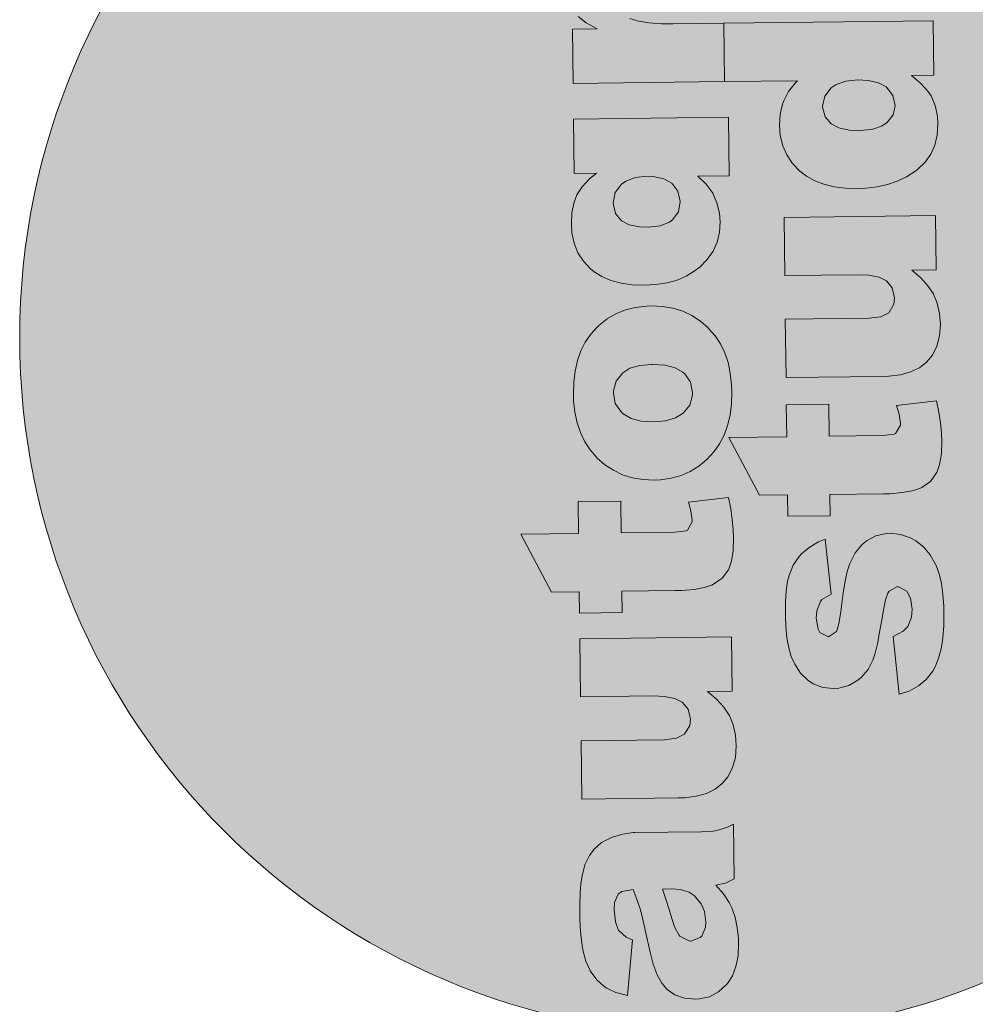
# Model space of a CAD drawing. Header units: millimetres. Extents: x -115268 to 140687, y -37779 to 24471.
# Tile 202 of 256: x 80444 to 80683, y -10181 to -9936. Entities that reach past the tile are written whole.
import ezdxf

# ---------------------------------------------------------------- set-up
doc = ezdxf.new("R2010")
doc.units = ezdxf.units.MM
doc.layers.get('0').update_dxf_attribs({"lineweight": 9})
doc.layers.add('A_CIENKA', color=7, linetype='Continuous', lineweight=9)

# ---------------------------------------------------------------- blocks, each defined once
blk = doc.blocks.new('METRYKA11')
at = {"true_color": 0x000000}
h = blk.add_hatch(color=18, dxfattribs=at)
h.dxf.hatch_style = 1
h.paths.add_polyline_path([(7511428.56, 5508702.86, 1), (7511776.45, 5508702.86, 1)])
at = {"true_color": 0xffffff}
h = blk.add_hatch(color=7, dxfattribs=at)
h.dxf.hatch_style = 1
h.paths.add_polyline_path([(7511581.88, 5508579.4), (7511581.49, 5508579.4), (7511578.94, 5508579.05), (7511576.25, 5508578.25), (7511576.14, 5508578.21), (7511573.63, 5508576.92), (7511571.76, 5508575.28), (7511570.62, 5508573.72), (7511569.49, 5508571.36), (7511568.79, 5508568.65), (7511568.5, 5508566.69), (7511568.32, 5508564.19), (7511568.21, 5508561.35), (7511568.22, 5508558.2), (7511568.28, 5508555.88), (7511568.52, 5508553.19), (7511568.9, 5508550.67), (7511568.98, 5508550.18), (7511569.72, 5508547.38), (7511570.69, 5508545.22), (7511570.83, 5508544.94), (7511572.47, 5508542.68), (7511574.32, 5508541.02), (7511574.95, 5508540.61), (7511577.24, 5508539.58), (7511580.09, 5508538.81), (7511581.36, 5508552.68), (7511579.81, 5508553.32), (7511577.92, 5508554.95), (7511577.1, 5508557.18), (7511576.78, 5508560.19), (7511576.9, 5508561.98), (7511577.82, 5508564.06), (7511578.73, 5508564.71), (7511581.55, 5508565.23), (7511582.54, 5508562.58), (7511583.31, 5508560.13), (7511583.31, 5508560.1), (7511583.75, 5508558.53), (7511584.27, 5508556.25), (7511584.97, 5508553.28), (7511585.75, 5508549.57), (7511586.49, 5508546.64), (7511587.5, 5508543.98), (7511588.65, 5508541.86), (7511590, 5508540.3), (7511591.94, 5508538.99), (7511594.34, 5508538.14), (7511597.11, 5508537.86), (7511598.09, 5508537.94), (7511600.58, 5508538.5), (7511602.81, 5508539.68), (7511604.78, 5508541.5), (7511605.02, 5508541.78), (7511606.26, 5508543.72), (7511607.15, 5508546.05), (7511607.67, 5508548.72), (7511607.81, 5508551.77), (7511607.76, 5508553), (7511607.48, 5508555.76), (7511606.93, 5508558.35), (7511606.13, 5508560.69), (7511605.48, 5508561.95), (7511604.05, 5508564.14), (7511602.13, 5508566.29), (7511604.51, 5508566.81), (7511606.74, 5508567.92), (7511606.57, 5508581.49), (7511605.04, 5508580.77), (7511602.74, 5508580.01), (7511601.51, 5508579.78), (7511598.57, 5508579.6)])
h.paths.add_polyline_path([(7511593.2, 5508565.23), (7511595.52, 5508564.56), (7511596.73, 5508563.73), (7511598.47, 5508561.62), (7511599.3, 5508559.73), (7511599.68, 5508557.11), (7511599.59, 5508555.84), (7511598.64, 5508553.62), (7511598.26, 5508553.23), (7511595.88, 5508552.36), (7511595.46, 5508552.39), (7511593.17, 5508553.56), (7511592.88, 5508553.9), (7511591.84, 5508555.89), (7511590.79, 5508559.1), (7511590.49, 5508560.22), (7511589.69, 5508562.81), (7511588.85, 5508565.32), (7511591.17, 5508565.35)], flags=16)
h.paths.add_polyline_path([(7511594.33, 5508603.93), (7511592.32, 5508602.95), (7511589.31, 5508602.56), (7511568.52, 5508602.31), (7511568.7, 5508587.76), (7511592.75, 5508588.05), (7511594.36, 5508588.11), (7511597.27, 5508588.49), (7511599.82, 5508589.19), (7511601.98, 5508590.24), (7511603.72, 5508591.62), (7511605.24, 5508593.4), (7511606.33, 5508595.62), (7511607, 5508598.15), (7511607.21, 5508601.03), (7511607, 5508603.73), (7511606.45, 5508606.31), (7511605.51, 5508608.57), (7511604.11, 5508610.67), (7511602.3, 5508612.65), (7511600.07, 5508614.58), (7511606.17, 5508614.66), (7511606.01, 5508628.19), (7511568.21, 5508627.73), (7511568.39, 5508613.25), (7511586.58, 5508613.47), (7511589.32, 5508613.36), (7511591.92, 5508612.83), (7511593.76, 5508611.91), (7511595.21, 5508610.17), (7511595.81, 5508607.66), (7511595.62, 5508606.08)])
h.paths.add_polyline_path([(7511567.8, 5508661.95), (7511567.89, 5508653.99), (7511553.52, 5508653.81), (7511561.13, 5508639.39), (7511568.07, 5508639.47), (7511568.13, 5508634.14), (7511578.76, 5508634.27), (7511578.69, 5508639.6), (7511591.98, 5508639.76), (7511593.66, 5508639.79), (7511596.71, 5508640.03), (7511599.19, 5508640.48), (7511601.11, 5508641.1), (7511601.57, 5508641.32), (7511603.72, 5508642.85), (7511605.28, 5508644.94), (7511605.34, 5508645.05), (7511606.06, 5508647.09), (7511606.48, 5508649.69), (7511606.58, 5508652.92), (7511606.49, 5508654.84), (7511606.24, 5508657.47), (7511605.86, 5508660.17), (7511605.27, 5508662.93), (7511595.29, 5508661.76), (7511595.91, 5508659.59), (7511596.3, 5508656.97), (7511595.09, 5508654.77), (7511594.74, 5508654.63), (7511591.87, 5508654.28), (7511578.51, 5508654.12), (7511578.42, 5508662.08)])
h.paths.add_polyline_path([(7511572.98, 5508705.87), (7511572.52, 5508705.45), (7511570.93, 5508703.68), (7511569.56, 5508701.7), (7511568.46, 5508699.51), (7511567.65, 5508697.08), (7511567.05, 5508694.48), (7511566.7, 5508691.67), (7511566.63, 5508688.65), (7511566.68, 5508687.04), (7511566.96, 5508684.2), (7511567.56, 5508681.58), (7511568.36, 5508679.13), (7511569.44, 5508676.87), (7511570.79, 5508674.82), (7511572.56, 5508672.79), (7511574.49, 5508671.11), (7511576.61, 5508669.73), (7511578.9, 5508668.64), (7511581.36, 5508667.86), (7511583.96, 5508667.44), (7511586.73, 5508667.3), (7511588.35, 5508667.39), (7511590.97, 5508667.77), (7511593.45, 5508668.43), (7511595.76, 5508669.44), (7511597.91, 5508670.8), (7511599.89, 5508672.44), (7511601.69, 5508674.39), (7511603.03, 5508676.33), (7511604.2, 5508678.52), (7511605.05, 5508680.91), (7511605.68, 5508683.48), (7511606.04, 5508686.22), (7511606.14, 5508689.17), (7511606.05, 5508691.09), (7511605.73, 5508693.93), (7511605.17, 5508696.59), (7511604.34, 5508699.03), (7511603.26, 5508701.26), (7511601.94, 5508703.28), (7511600.33, 5508705.12), (7511600.23, 5508705.22), (7511598.28, 5508706.92), (7511596.16, 5508708.33), (7511593.87, 5508709.39), (7511591.44, 5508710.13), (7511588.8, 5508710.59), (7511586, 5508710.7), (7511584.87, 5508710.68), (7511582.14, 5508710.33), (7511579.59, 5508709.71), (7511577.22, 5508708.77), (7511575.02, 5508707.48)])
h.paths.add_polyline_path([(7511577.07, 5508686.43), (7511576.58, 5508688.98), (7511576.58, 5508689.54), (7511577.25, 5508691.97), (7511578.91, 5508694.03), (7511580.71, 5508695.17), (7511583.16, 5508695.9), (7511586.32, 5508696.16), (7511589.51, 5508695.94), (7511592, 5508695.31), (7511593.88, 5508694.24), (7511594.41, 5508693.79), (7511595.84, 5508691.67), (7511596.32, 5508689.12), (7511596.33, 5508688.45), (7511595.62, 5508685.99), (7511593.97, 5508683.97), (7511592.09, 5508682.79), (7511589.61, 5508682.09), (7511586.52, 5508681.81), (7511583.5, 5508682.02), (7511581.01, 5508682.65), (7511579.07, 5508683.79), (7511578.5, 5508684.31)], flags=16)
h.paths.add_polyline_path([(7511566.63, 5508757.31), (7511566.8, 5508743.74), (7511572.37, 5508743.81), (7511570.67, 5508742.38), (7511568.84, 5508740.43), (7511567.49, 5508738.42), (7511566.78, 5508736.59), (7511566.25, 5508734.05), (7511566.11, 5508731.11), (7511566.24, 5508728.94), (7511566.8, 5508726.35), (7511567.74, 5508723.97), (7511569.1, 5508721.89), (7511570.88, 5508719.98), (7511571.76, 5508719.25), (7511573.7, 5508718.02), (7511575.96, 5508717.06), (7511578.49, 5508716.39), (7511581.3, 5508715.97), (7511584.35, 5508715.87), (7511587.19, 5508716.04), (7511589.96, 5508716.46), (7511592.47, 5508717.16), (7511594.74, 5508718.1), (7511596.76, 5508719.35), (7511598.11, 5508720.42), (7511599.99, 5508722.3), (7511601.43, 5508724.38), (7511602.46, 5508726.61), (7511603.06, 5508729.07), (7511603.24, 5508731.66), (7511603.04, 5508733.87), (7511602.41, 5508736.42), (7511601.36, 5508738.87), (7511601.22, 5508739.11), (7511599.76, 5508741.09), (7511597.63, 5508743.1), (7511605.48, 5508743.19), (7511605.3, 5508757.78)])
h.paths.add_polyline_path([(7511577.09, 5508733.77), (7511576.52, 5508736.39), (7511577.06, 5508738.96), (7511578.65, 5508741.04), (7511579.73, 5508741.83), (7511582.03, 5508742.7), (7511584.97, 5508743.05), (7511586.51, 5508743), (7511589.15, 5508742.43), (7511591.13, 5508741.3), (7511592.7, 5508739.29), (7511593.25, 5508736.77), (7511592.79, 5508734.2), (7511591.34, 5508732.15), (7511590.55, 5508731.58), (7511588.28, 5508730.68), (7511585.3, 5508730.32), (7511583.13, 5508730.4), (7511580.49, 5508730.93), (7511578.58, 5508731.93)], flags=16)
h.paths.add_polyline_path([(7511591.49, 5508781.03), (7511588.61, 5508781.07), (7511585.49, 5508781.28), (7511582.85, 5508781.7), (7511580.71, 5508782.34), (7511579.05, 5508783.13), (7511579.01, 5508783.19), (7511577.27, 5508785.03), (7511576.64, 5508787.51), (7511576.8, 5508788.78), (7511577.68, 5508791.59), (7511567.29, 5508795.96), (7511566.36, 5508793.88), (7511565.62, 5508791.31), (7511565.41, 5508788.92), (7511565.41, 5508788.74), (7511565.83, 5508786.05), (7511566.94, 5508783.82), (7511567.8, 5508782.85), (7511569.81, 5508781.29), (7511572.57, 5508779.82), (7511566.36, 5508779.74), (7511566.53, 5508766.18), (7511604.32, 5508766.64), (7511604.14, 5508781.19)])
h.paths.add_polyline_path([(7511578.72, 5508838.45), (7511578.34, 5508838.45), (7511575.78, 5508838.14), (7511573.09, 5508837.33), (7511572.99, 5508837.3), (7511570.48, 5508836), (7511568.61, 5508834.37), (7511567.47, 5508832.78), (7511566.34, 5508830.45), (7511565.64, 5508827.74), (7511565.34, 5508825.77), (7511565.16, 5508823.25), (7511565.06, 5508820.44), (7511565.06, 5508817.28), (7511565.12, 5508814.97), (7511565.37, 5508812.27), (7511565.75, 5508809.75), (7511565.83, 5508809.23), (7511566.56, 5508806.43), (7511567.53, 5508804.27), (7511567.68, 5508804.03), (7511569.32, 5508801.77), (7511571.16, 5508800.07), (7511571.8, 5508799.69), (7511574.09, 5508798.63), (7511576.94, 5508797.9), (7511578.21, 5508811.73), (7511576.66, 5508812.41), (7511574.77, 5508814), (7511573.95, 5508816.27), (7511573.63, 5508819.25), (7511573.75, 5508821.07), (7511574.67, 5508823.15), (7511575.57, 5508823.79), (7511578.4, 5508824.29), (7511579.38, 5508821.66), (7511580.15, 5508819.18), (7511580.15, 5508819.15), (7511580.59, 5508817.61), (7511581.11, 5508815.34), (7511581.81, 5508812.33), (7511582.59, 5508808.66), (7511583.33, 5508805.72), (7511584.34, 5508803.07), (7511585.49, 5508800.95), (7511586.84, 5508799.38), (7511588.79, 5508798.08), (7511591.18, 5508797.19), (7511593.96, 5508796.95), (7511594.94, 5508796.99), (7511597.42, 5508797.59), (7511599.65, 5508798.77), (7511601.63, 5508800.58), (7511601.87, 5508800.87), (7511603.11, 5508802.81), (7511603.99, 5508805.1), (7511604.52, 5508807.81), (7511604.66, 5508810.86), (7511604.61, 5508812.08), (7511604.33, 5508814.85), (7511603.77, 5508817.4), (7511602.97, 5508819.74), (7511602.32, 5508821.03), (7511600.9, 5508823.19), (7511598.98, 5508825.37), (7511601.35, 5508825.89), (7511603.58, 5508826.97), (7511603.42, 5508840.58), (7511601.88, 5508839.86), (7511599.58, 5508839.09), (7511598.36, 5508838.87), (7511595.41, 5508838.66)])
h.paths.add_polyline_path([(7511585.7, 5508824.37), (7511588.01, 5508824.4), (7511590.05, 5508824.28), (7511592.37, 5508823.61), (7511593.57, 5508822.82), (7511595.32, 5508820.7), (7511596.15, 5508818.82), (7511596.53, 5508816.19), (7511596.44, 5508814.89), (7511595.48, 5508812.71), (7511595.1, 5508812.32), (7511592.73, 5508811.45), (7511592.31, 5508811.48), (7511590.01, 5508812.64), (7511589.73, 5508812.95), (7511588.69, 5508814.98), (7511587.63, 5508818.19), (7511587.34, 5508819.31), (7511586.54, 5508821.89)], flags=16)
h.paths.add_polyline_path([(7511565.26, 5508870.02), (7511565.35, 5508863.12), (7511564.43, 5508863.1), (7511562.01, 5508863.25), (7511559.81, 5508864.48), (7511559.23, 5508867.21), (7511559.28, 5508868.51), (7511559.6, 5508871.43, 0.013685), (7511550.44, 5508868.83), (7511550.23, 5508866.33), (7511550.12, 5508863.91), (7511550.07, 5508861.84), (7511550.21, 5508859.42), (7511550.59, 5508856.73), (7511551.25, 5508854.63), (7511552.39, 5508852.65), (7511554.13, 5508850.85), (7511556.01, 5508849.75), (7511558.71, 5508849.01), (7511561.24, 5508848.69), (7511563.8, 5508848.58), (7511565.52, 5508848.6), (7511565.59, 5508843.17), (7511576.21, 5508843.3), (7511576.14, 5508848.73), (7511603.32, 5508849.06), (7511603.14, 5508863.58), (7511575.97, 5508863.24), (7511575.88, 5508870.15)])
h.paths.add_polyline_path([(7511621.34, 5508849.25), (7511619.99, 5508847.27), (7511618.9, 5508845.08), (7511618.05, 5508842.68), (7511617.45, 5508840.08), (7511617.13, 5508837.27), (7511617.03, 5508834.26), (7511617.09, 5508832.64), (7511617.4, 5508829.81), (7511617.96, 5508827.15), (7511618.8, 5508824.7), (7511619.87, 5508822.47), (7511621.23, 5508820.42), (7511622.98, 5508818.37), (7511624.92, 5508816.71), (7511627.04, 5508815.3), (7511629.34, 5508814.21), (7511631.77, 5508813.47), (7511634.4, 5508813.01), (7511637.17, 5508812.9), (7511638.78, 5508812.96), (7511641.41, 5508813.34), (7511643.89, 5508814.04), (7511646.19, 5508815.04), (7511648.35, 5508816.37), (7511650.29, 5508818.01), (7511652.09, 5508819.99), (7511653.47, 5508821.94), (7511654.6, 5508824.12), (7511655.49, 5508826.48), (7511656.12, 5508829.05), (7511656.47, 5508831.83), (7511656.54, 5508834.77), (7511656.48, 5508836.66), (7511656.17, 5508839.5), (7511655.58, 5508842.16), (7511654.74, 5508844.6), (7511653.69, 5508846.83), (7511652.34, 5508848.89), (7511650.77, 5508850.69), (7511650.67, 5508850.79), (7511648.72, 5508852.52), (7511646.6, 5508853.9), (7511644.3, 5508854.96), (7511641.84, 5508855.74), (7511639.21, 5508856.16), (7511636.43, 5508856.3), (7511635.31, 5508856.25), (7511632.58, 5508855.94), (7511630.03, 5508855.31), (7511627.66, 5508854.34), (7511625.46, 5508853.05), (7511623.41, 5508851.48), (7511622.93, 5508851.02)])
h.paths.add_polyline_path([(7511626.98, 5508834.59), (7511627.01, 5508835.11), (7511627.68, 5508837.58), (7511629.34, 5508839.63), (7511631.12, 5508840.74), (7511633.6, 5508841.47), (7511636.73, 5508841.76), (7511639.94, 5508841.55), (7511642.44, 5508840.91), (7511644.31, 5508839.85), (7511644.84, 5508839.36), (7511646.27, 5508837.28), (7511646.76, 5508834.72), (7511646.73, 5508834.02), (7511646.06, 5508831.59), (7511644.4, 5508829.57), (7511644.4, 5508829.54), (7511642.49, 5508828.39), (7511640.01, 5508827.66), (7511636.96, 5508827.42), (7511633.94, 5508827.59), (7511631.44, 5508828.26), (7511629.5, 5508829.39), (7511628.9, 5508829.91), (7511627.51, 5508832.03)], flags=16)
h.paths.add_polyline_path([(7511618.26, 5508805.2), (7511618.44, 5508790.72), (7511656.23, 5508791.18), (7511656.05, 5508805.66)])
h.paths.add_polyline_path([(7511604.14, 5508781.19), (7511604.32, 5508766.64), (7511622.48, 5508766.86), (7511621.93, 5508766.29), (7511620.27, 5508764.2), (7511619.07, 5508761.87), (7511618.76, 5508760.99), (7511618.16, 5508758.46), (7511617.99, 5508755.69), (7511618.19, 5508753.17), (7511618.82, 5508750.65), (7511619.83, 5508748.35), (7511621.26, 5508746.23), (7511623.11, 5508744.32), (7511624.7, 5508743.11), (7511626.78, 5508741.94), (7511629.07, 5508741.06), (7511631.64, 5508740.43), (7511634.48, 5508740.08), (7511637.57, 5508739.97), (7511639.57, 5508740.07), (7511642.33, 5508740.42), (7511644.92, 5508741.01), (7511647.36, 5508741.85), (7511649.67, 5508742.92), (7511651.79, 5508744.25), (7511652.45, 5508744.75), (7511654.29, 5508746.52), (7511655.73, 5508748.54), (7511656.76, 5508750.8), (7511657.32, 5508753.33), (7511657.5, 5508756.1), (7511657.37, 5508758.06), (7511656.81, 5508760.65), (7511655.8, 5508763.06), (7511655.02, 5508764.24), (7511653.28, 5508766.15), (7511650.94, 5508768.19), (7511656.51, 5508768.25), (7511656.35, 5508781.82)])
h.paths.add_polyline_path([(7511634.51, 5508766.76), (7511637.52, 5508767.08), (7511640.15, 5508766.93), (7511642.72, 5508766.37), (7511644.65, 5508765.29), (7511646.3, 5508763.22), (7511646.85, 5508760.7), (7511646.36, 5508758.38), (7511644.73, 5508756.33), (7511643.45, 5508755.51), (7511641.07, 5508754.74), (7511637.99, 5508754.46), (7511635.39, 5508754.57), (7511632.79, 5508755.13), (7511630.92, 5508756.09), (7511629.39, 5508757.86), (7511628.74, 5508760.41), (7511629.33, 5508763.01), (7511630.88, 5508765.1), (7511632.13, 5508765.96)], flags=16)
h.paths.add_polyline_path([(7511619.14, 5508732.77), (7511619.32, 5508718.29), (7511637.48, 5508718.51), (7511640.25, 5508718.41), (7511642.85, 5508717.91), (7511644.69, 5508716.99), (7511646.11, 5508715.25), (7511646.7, 5508712.73), (7511646.55, 5508711.12), (7511645.28, 5508709), (7511645.24, 5508709), (7511643.25, 5508707.99), (7511640.24, 5508707.64), (7511619.45, 5508707.39), (7511619.63, 5508692.84), (7511643.68, 5508693.13), (7511645.26, 5508693.19), (7511648.2, 5508693.57), (7511650.71, 5508694.27), (7511652.88, 5508695.31), (7511654.65, 5508696.67), (7511656.13, 5508698.47), (7511657.26, 5508700.69), (7511657.93, 5508703.23), (7511658.11, 5508706.07), (7511657.94, 5508708.8), (7511657.34, 5508711.39), (7511656.44, 5508713.62), (7511656.37, 5508713.76), (7511655.01, 5508715.75), (7511653.23, 5508717.69), (7511650.97, 5508719.66), (7511657.1, 5508719.73), (7511656.94, 5508733.23)])
h.paths.add_polyline_path([(7511630.4, 5508678.24), (7511630.3, 5508686.2), (7511619.71, 5508686.07), (7511619.81, 5508678.11), (7511605.4, 5508677.94), (7511613.04, 5508663.51), (7511619.99, 5508663.6), (7511620.05, 5508658.27), (7511630.64, 5508658.4), (7511630.57, 5508663.73), (7511643.9, 5508663.89), (7511645.54, 5508663.91), (7511648.63, 5508664.16), (7511651.11, 5508664.61), (7511653.03, 5508665.23), (7511653.48, 5508665.44), (7511655.64, 5508666.98), (7511657.19, 5508669.06), (7511657.94, 5508671.18), (7511658.36, 5508673.81), (7511658.46, 5508677.04), (7511658.4, 5508678.97), (7511658.16, 5508681.6), (7511657.74, 5508684.26), (7511657.18, 5508687.05), (7511647.17, 5508685.88), (7511647.83, 5508683.71), (7511648.21, 5508681.14), (7511646.97, 5508678.9), (7511646.63, 5508678.76), (7511643.79, 5508678.41)])
h.paths.add_polyline_path([(7511639.73, 5508652.13), (7511638.55, 5508651.13), (7511636.89, 5508649.15), (7511635.62, 5508646.68), (7511635.55, 5508646.47), (7511634.91, 5508644.5), (7511634.34, 5508642.07), (7511633.89, 5508639.19), (7511633.47, 5508635.89), (7511633.31, 5508634.48), (7511632.82, 5508631.5), (7511632.25, 5508629.58), (7511630.2, 5508628.24), (7511628.05, 5508629.33), (7511627.62, 5508630.1), (7511627.13, 5508632.9), (7511627.28, 5508634.69), (7511628.23, 5508637.05), (7511628.58, 5508637.51), (7511630.88, 5508638.84), (7511629.38, 5508652.56), (7511627.77, 5508651.88), (7511625.4, 5508650.52), (7511623.53, 5508648.95), (7511622.87, 5508648.24), (7511621.43, 5508646.05), (7511620.41, 5508643.51), (7511620.04, 5508642.07), (7511619.68, 5508639.72), (7511619.5, 5508636.87), (7511619.48, 5508633.51), (7511619.58, 5508630.77), (7511619.86, 5508627.94), (7511620.31, 5508625.45), (7511620.93, 5508623.32), (7511621.8, 5508621.37), (7511623.26, 5508619.18), (7511625.04, 5508617.41), (7511626.42, 5508616.48), (7511628.81, 5508615.6), (7511631.51, 5508615.32), (7511632.77, 5508615.4), (7511635.29, 5508616.06), (7511637.55, 5508617.39), (7511638.35, 5508618.1), (7511640.12, 5508620.08), (7511641.32, 5508622.41), (7511641.85, 5508624.17), (7511642.42, 5508626.49), (7511642.98, 5508629.41), (7511643.61, 5508632.89), (7511643.87, 5508634.44), (7511644.46, 5508637.46), (7511645, 5508639.11), (7511645.31, 5508639.64), (7511647.47, 5508640.83), (7511649.73, 5508639.59), (7511650.63, 5508637.88), (7511651.05, 5508635.08), (7511650.9, 5508633.08), (7511649.98, 5508630.79), (7511648.84, 5508629.59), (7511646.36, 5508628.26), (7511647.87, 5508613.9), (7511650.35, 5508614.7), (7511652.65, 5508615.96), (7511654.59, 5508617.6), (7511656.22, 5508619.65), (7511656.9, 5508620.88), (7511657.68, 5508622.89), (7511658.29, 5508625.21), (7511658.71, 5508627.92), (7511658.95, 5508631.01), (7511658.98, 5508634.41), (7511658.96, 5508635.81), (7511658.75, 5508638.82), (7511658.37, 5508641.52), (7511657.78, 5508643.93), (7511657.05, 5508645.99), (7511656.98, 5508646.13), (7511655.58, 5508648.64), (7511653.95, 5508650.65), (7511652, 5508652.17), (7511650.66, 5508652.89), (7511648.16, 5508653.77), (7511645.63, 5508654.06), (7511644.61, 5508653.98), (7511642.06, 5508653.38)])
at = {"color": 7, "lineweight": 0}
for p, q in [((7511567.8, 5508782.85), (7511569.81, 5508781.29)), ((7511569.81, 5508781.29), (7511572.57, 5508779.82)), ((7511582.85, 5508781.7), (7511580.71, 5508782.34)), ((7511585.49, 5508781.28), (7511582.85, 5508781.7)), ((7511588.61, 5508781.07), (7511585.49, 5508781.28)), ((7511591.49, 5508781.03), (7511588.61, 5508781.07)), ((7511604.14, 5508781.19), (7511591.49, 5508781.03)), ((7511656.35, 5508781.82), (7511604.14, 5508781.19)), ((7511604.32, 5508766.64), (7511604.14, 5508781.19)), ((7511604.14, 5508781.19), (7511604.32, 5508766.64)), ((7511656.51, 5508768.25), (7511656.35, 5508781.82)), ((7511572.57, 5508779.82), (7511566.36, 5508779.74)), ((7511566.36, 5508779.74), (7511566.53, 5508766.18)), ((7511566.53, 5508766.18), (7511604.32, 5508766.64)), ((7511604.32, 5508766.64), (7511622.48, 5508766.86)), ((7511621.93, 5508766.29), (7511620.27, 5508764.2)), ((7511622.48, 5508766.86), (7511621.93, 5508766.29)), ((7511632.13, 5508765.96), (7511634.51, 5508766.76)), ((7511634.51, 5508766.76), (7511637.52, 5508767.08)), ((7511637.52, 5508767.08), (7511640.15, 5508766.93)), ((7511640.15, 5508766.93), (7511642.72, 5508766.37)), ((7511642.72, 5508766.37), (7511644.62, 5508765.3)), ((7511650.94, 5508768.19), (7511656.51, 5508768.25)), ((7511653.28, 5508766.15), (7511650.94, 5508768.19)), ((7511655.02, 5508764.24), (7511653.28, 5508766.15)), ((7511620.27, 5508764.2), (7511619.07, 5508761.87)), ((7511629.33, 5508763.01), (7511630.88, 5508765.1)), ((7511630.88, 5508765.1), (7511632.13, 5508765.96)), ((7511644.62, 5508765.3), (7511644.7, 5508765.24)), ((7511644.7, 5508765.24), (7511646.3, 5508763.22)), ((7511655.8, 5508763.06), (7511655.02, 5508764.24)), ((7511619.07, 5508761.87), (7511618.76, 5508760.99)), ((7511628.76, 5508760.52), (7511629.33, 5508763.01)), ((7511646.3, 5508763.22), (7511646.85, 5508760.7)), ((7511656.81, 5508760.65), (7511655.8, 5508763.06)), ((7511618.76, 5508760.99), (7511618.16, 5508758.46)), ((7511628.77, 5508760.31), (7511628.76, 5508760.52)), ((7511629.39, 5508757.86), (7511628.77, 5508760.31)), ((7511646.85, 5508760.7), (7511646.36, 5508758.38)), ((7511657.37, 5508758.06), (7511656.81, 5508760.65)), ((7511605.3, 5508757.78), (7511566.63, 5508757.31)), ((7511566.63, 5508757.31), (7511566.8, 5508743.74)), ((7511605.48, 5508743.19), (7511605.3, 5508757.78)), ((7511618.16, 5508758.46), (7511617.99, 5508755.69)), ((7511630.92, 5508756.09), (7511629.39, 5508757.86)), ((7511644.73, 5508756.33), (7511643.45, 5508755.51)), ((7511646.36, 5508758.38), (7511644.73, 5508756.33)), ((7511657.5, 5508756.1), (7511657.37, 5508758.06)), ((7511617.99, 5508755.69), (7511618.19, 5508753.17)), ((7511632.79, 5508755.13), (7511630.92, 5508756.09)), ((7511635.39, 5508754.57), (7511632.79, 5508755.13)), ((7511637.99, 5508754.46), (7511635.39, 5508754.57)), ((7511641.07, 5508754.74), (7511637.99, 5508754.46)), ((7511643.45, 5508755.51), (7511641.07, 5508754.74)), ((7511657.32, 5508753.33), (7511657.5, 5508756.1)), ((7511618.19, 5508753.17), (7511618.82, 5508750.65)), ((7511656.76, 5508750.8), (7511657.32, 5508753.33)), ((7511618.82, 5508750.65), (7511619.83, 5508748.35)), ((7511655.73, 5508748.54), (7511656.76, 5508750.8)), ((7511619.83, 5508748.35), (7511621.26, 5508746.23)), ((7511652.45, 5508744.75), (7511654.29, 5508746.52)), ((7511654.29, 5508746.52), (7511655.73, 5508748.54)), ((7511621.26, 5508746.23), (7511623.11, 5508744.32)), ((7511623.11, 5508744.32), (7511624.7, 5508743.11)), ((7511649.67, 5508742.92), (7511651.79, 5508744.25)), ((7511651.79, 5508744.25), (7511652.45, 5508744.75)), ((7511566.8, 5508743.74), (7511572.37, 5508743.81)), ((7511570.67, 5508742.38), (7511568.84, 5508740.43)), ((7511572.37, 5508743.81), (7511570.67, 5508742.38)), ((7511578.65, 5508741.04), (7511579.73, 5508741.83)), ((7511579.73, 5508741.83), (7511582.03, 5508742.7)), ((7511582.03, 5508742.7), (7511584.97, 5508743.05)), ((7511584.97, 5508743.05), (7511586.51, 5508743)), ((7511586.51, 5508743), (7511589.15, 5508742.43)), ((7511589.15, 5508742.43), (7511591.13, 5508741.3)), ((7511597.63, 5508743.1), (7511605.48, 5508743.19)), ((7511599.76, 5508741.09), (7511597.63, 5508743.1)), ((7511624.7, 5508743.11), (7511626.78, 5508741.94)), ((7511626.78, 5508741.94), (7511629.07, 5508741.06)), ((7511644.92, 5508741.01), (7511647.36, 5508741.85)), ((7511647.36, 5508741.85), (7511649.67, 5508742.92)), ((7511568.84, 5508740.43), (7511567.49, 5508738.42)), ((7511577.06, 5508738.96), (7511578.65, 5508741.04)), ((7511591.13, 5508741.3), (7511592.7, 5508739.29)), ((7511592.7, 5508739.29), (7511593.25, 5508736.77)), ((7511601.22, 5508739.11), (7511599.76, 5508741.09)), ((7511601.36, 5508738.87), (7511601.22, 5508739.11)), ((7511629.07, 5508741.06), (7511631.64, 5508740.43)), ((7511631.64, 5508740.43), (7511634.48, 5508740.08)), ((7511634.48, 5508740.08), (7511637.57, 5508739.97)), ((7511637.57, 5508739.97), (7511639.57, 5508740.07)), ((7511639.57, 5508740.07), (7511642.33, 5508740.42)), ((7511642.33, 5508740.42), (7511644.92, 5508741.01)), ((7511567.49, 5508738.42), (7511566.78, 5508736.59)), ((7511576.53, 5508736.46), (7511577.06, 5508738.96)), ((7511593.25, 5508736.77), (7511592.79, 5508734.2)), ((7511602.41, 5508736.42), (7511601.36, 5508738.87)), ((7511566.78, 5508736.59), (7511566.25, 5508734.05)), ((7511576.53, 5508736.32), (7511576.53, 5508736.46)), ((7511577.09, 5508733.77), (7511576.53, 5508736.32)), ((7511592.79, 5508734.2), (7511591.34, 5508732.15)), ((7511603.04, 5508733.87), (7511602.41, 5508736.42)), ((7511566.25, 5508734.05), (7511566.11, 5508731.11)), ((7511578.58, 5508731.93), (7511577.09, 5508733.77)), ((7511580.49, 5508730.93), (7511578.58, 5508731.93)), ((7511591.34, 5508732.15), (7511590.55, 5508731.58)), ((7511603.24, 5508731.66), (7511603.04, 5508733.87)), ((7511656.94, 5508733.23), (7511619.14, 5508732.77)), ((7511619.14, 5508732.77), (7511619.32, 5508718.29)), ((7511657.1, 5508719.73), (7511656.94, 5508733.23)), ((7511566.11, 5508731.11), (7511566.24, 5508728.94)), ((7511583.13, 5508730.4), (7511580.49, 5508730.93)), ((7511585.3, 5508730.32), (7511583.13, 5508730.4)), ((7511588.28, 5508730.68), (7511585.3, 5508730.32)), ((7511590.55, 5508731.58), (7511588.28, 5508730.68)), ((7511603.06, 5508729.07), (7511603.24, 5508731.66)), ((7511566.24, 5508728.94), (7511566.8, 5508726.35)), ((7511602.46, 5508726.61), (7511603.06, 5508729.07)), ((7511566.8, 5508726.35), (7511567.74, 5508723.97)), ((7511599.99, 5508722.3), (7511601.43, 5508724.38)), ((7511601.43, 5508724.38), (7511602.46, 5508726.61)), ((7511567.74, 5508723.97), (7511569.1, 5508721.89)), ((7511569.1, 5508721.89), (7511570.88, 5508719.98)), ((7511598.11, 5508720.42), (7511599.99, 5508722.3)), ((7511570.88, 5508719.98), (7511571.76, 5508719.25)), ((7511596.76, 5508719.35), (7511598.11, 5508720.42)), ((7511650.97, 5508719.66), (7511657.1, 5508719.73)), ((7511653.23, 5508717.69), (7511650.97, 5508719.66)), ((7511571.76, 5508719.25), (7511573.7, 5508718.02)), ((7511573.7, 5508718.02), (7511575.96, 5508717.06)), ((7511575.96, 5508717.06), (7511578.49, 5508716.39)), ((7511589.96, 5508716.46), (7511592.47, 5508717.16)), ((7511592.47, 5508717.16), (7511594.74, 5508718.1)), ((7511594.74, 5508718.1), (7511596.76, 5508719.35)), ((7511619.32, 5508718.29), (7511637.48, 5508718.51)), ((7511637.48, 5508718.51), (7511640.25, 5508718.41)), ((7511640.25, 5508718.41), (7511642.85, 5508717.91)), ((7511642.85, 5508717.91), (7511644.69, 5508716.99)), ((7511644.69, 5508716.99), (7511646.11, 5508715.25)), ((7511655.01, 5508715.75), (7511653.23, 5508717.69)), ((7511578.49, 5508716.39), (7511581.3, 5508715.97)), ((7511581.3, 5508715.97), (7511584.35, 5508715.87)), ((7511584.35, 5508715.87), (7511587.19, 5508716.04)), ((7511587.19, 5508716.04), (7511589.96, 5508716.46)), ((7511646.11, 5508715.25), (7511646.7, 5508712.73)), ((7511656.37, 5508713.76), (7511655.01, 5508715.75)), ((7511646.7, 5508712.73), (7511646.55, 5508711.12)), ((7511656.44, 5508713.62), (7511656.37, 5508713.76)), ((7511657.34, 5508711.39), (7511656.44, 5508713.62)), ((7511579.59, 5508709.71), (7511577.22, 5508708.77)), ((7511582.14, 5508710.33), (7511579.59, 5508709.71)), ((7511584.87, 5508710.68), (7511582.14, 5508710.33)), ((7511586, 5508710.7), (7511584.87, 5508710.68)), ((7511588.8, 5508710.59), (7511586, 5508710.7)), ((7511591.44, 5508710.13), (7511588.8, 5508710.59)), ((7511593.87, 5508709.39), (7511591.44, 5508710.13)), ((7511646.55, 5508711.12), (7511645.28, 5508709)), ((7511657.94, 5508708.8), (7511657.34, 5508711.39)), ((7511575.02, 5508707.48), (7511572.98, 5508705.87)), ((7511577.22, 5508708.77), (7511575.02, 5508707.48)), ((7511596.16, 5508708.33), (7511593.87, 5508709.39)), ((7511598.28, 5508706.92), (7511596.16, 5508708.33)), ((7511640.24, 5508707.64), (7511619.45, 5508707.39)), ((7511619.45, 5508707.39), (7511619.63, 5508692.84)), ((7511643.25, 5508707.99), (7511640.24, 5508707.64)), ((7511645.24, 5508709), (7511643.25, 5508707.99)), ((7511645.28, 5508709), (7511645.24, 5508709)), ((7511658.11, 5508706.07), (7511657.94, 5508708.8)), ((7511572.52, 5508705.45), (7511570.93, 5508703.68)), ((7511572.98, 5508705.87), (7511572.52, 5508705.45)), ((7511600.23, 5508705.22), (7511598.28, 5508706.92)), ((7511600.33, 5508705.12), (7511600.23, 5508705.22)), ((7511601.94, 5508703.28), (7511600.33, 5508705.12)), ((7511657.93, 5508703.23), (7511658.11, 5508706.07)), ((7511570.93, 5508703.68), (7511569.56, 5508701.7)), ((7511603.26, 5508701.26), (7511601.94, 5508703.28)), ((7511657.26, 5508700.69), (7511657.93, 5508703.23)), ((7511569.56, 5508701.7), (7511568.46, 5508699.51)), ((7511604.34, 5508699.03), (7511603.26, 5508701.26)), ((7511656.13, 5508698.47), (7511657.26, 5508700.69)), ((7511568.46, 5508699.51), (7511567.65, 5508697.08)), ((7511605.17, 5508696.59), (7511604.34, 5508699.03)), ((7511654.65, 5508696.67), (7511656.13, 5508698.47)), ((7511567.65, 5508697.08), (7511567.05, 5508694.48)), ((7511578.91, 5508694.03), (7511580.71, 5508695.17)), ((7511580.71, 5508695.17), (7511583.16, 5508695.9)), ((7511583.16, 5508695.9), (7511586.21, 5508696.15)), ((7511586.21, 5508696.15), (7511586.42, 5508696.15)), ((7511586.42, 5508696.15), (7511589.51, 5508695.94)), ((7511589.51, 5508695.94), (7511592, 5508695.31)), ((7511592, 5508695.31), (7511593.88, 5508694.24)), ((7511605.73, 5508693.93), (7511605.17, 5508696.59)), ((7511650.71, 5508694.27), (7511652.88, 5508695.31)), ((7511652.88, 5508695.31), (7511654.65, 5508696.67)), ((7511567.05, 5508694.48), (7511566.7, 5508691.67)), ((7511577.25, 5508691.97), (7511578.91, 5508694.03)), ((7511593.88, 5508694.24), (7511594.41, 5508693.79)), ((7511594.41, 5508693.79), (7511595.84, 5508691.67)), ((7511606.05, 5508691.09), (7511605.73, 5508693.93)), ((7511619.63, 5508692.84), (7511643.68, 5508693.13)), ((7511643.68, 5508693.13), (7511645.26, 5508693.19)), ((7511645.26, 5508693.19), (7511648.2, 5508693.57)), ((7511648.2, 5508693.57), (7511650.71, 5508694.27)), ((7511566.7, 5508691.67), (7511566.63, 5508688.65)), ((7511576.58, 5508689.54), (7511577.25, 5508691.97)), ((7511595.84, 5508691.67), (7511596.32, 5508689.12)), ((7511606.14, 5508689.17), (7511606.05, 5508691.09)), ((7511566.63, 5508688.65), (7511566.68, 5508687.04)), ((7511576.58, 5508688.98), (7511576.58, 5508689.54)), ((7511577.07, 5508686.43), (7511576.58, 5508688.98)), ((7511596.33, 5508688.45), (7511595.62, 5508685.99)), ((7511596.32, 5508689.12), (7511596.33, 5508688.45)), ((7511606.04, 5508686.22), (7511606.14, 5508689.17)), ((7511566.68, 5508687.04), (7511566.96, 5508684.2)), ((7511578.5, 5508684.31), (7511577.07, 5508686.43)), ((7511595.62, 5508685.99), (7511593.97, 5508683.97)), ((7511605.68, 5508683.48), (7511606.04, 5508686.22)), ((7511630.3, 5508686.2), (7511619.71, 5508686.07)), ((7511619.71, 5508686.07), (7511619.81, 5508678.11)), ((7511630.4, 5508678.24), (7511630.3, 5508686.2)), ((7511657.18, 5508687.05), (7511647.17, 5508685.88)), ((7511647.17, 5508685.88), (7511647.83, 5508683.71)), ((7511657.74, 5508684.26), (7511657.18, 5508687.05)), ((7511566.96, 5508684.2), (7511567.56, 5508681.58)), ((7511579.07, 5508683.79), (7511578.5, 5508684.31)), ((7511581.01, 5508682.65), (7511579.07, 5508683.79)), ((7511583.5, 5508682.02), (7511581.01, 5508682.65)), ((7511592.09, 5508682.79), (7511589.61, 5508682.09)), ((7511593.97, 5508683.97), (7511592.09, 5508682.79)), ((7511593.97, 5508683.97), (7511593.97, 5508683.97)), ((7511605.05, 5508680.91), (7511605.68, 5508683.48)), ((7511647.83, 5508683.71), (7511648.17, 5508681.4)), ((7511658.16, 5508681.6), (7511657.74, 5508684.26)), ((7511567.56, 5508681.58), (7511568.36, 5508679.13)), ((7511586.52, 5508681.81), (7511583.5, 5508682.02)), ((7511589.61, 5508682.09), (7511586.52, 5508681.81)), ((7511604.2, 5508678.52), (7511605.05, 5508680.91)), ((7511648.14, 5508681.02), (7511646.97, 5508678.9)), ((7511648.17, 5508681.4), (7511648.14, 5508681.02)), ((7511658.4, 5508678.97), (7511658.16, 5508681.6)), ((7511568.36, 5508679.13), (7511569.44, 5508676.87)), ((7511603.03, 5508676.33), (7511604.2, 5508678.52)), ((7511619.81, 5508678.11), (7511605.4, 5508677.94)), ((7511605.4, 5508677.94), (7511613.04, 5508663.51)), ((7511643.79, 5508678.41), (7511630.4, 5508678.24)), ((7511646.63, 5508678.76), (7511643.79, 5508678.41)), ((7511646.97, 5508678.9), (7511646.63, 5508678.76)), ((7511658.46, 5508677.04), (7511658.4, 5508678.97)), ((7511569.44, 5508676.87), (7511570.79, 5508674.82)), ((7511601.69, 5508674.39), (7511603.03, 5508676.33)), ((7511658.36, 5508673.81), (7511658.46, 5508677.04)), ((7511570.79, 5508674.82), (7511572.39, 5508672.98)), ((7511572.39, 5508672.98), (7511572.5, 5508672.84)), ((7511572.5, 5508672.84), (7511574.49, 5508671.11)), ((7511599.89, 5508672.44), (7511601.69, 5508674.39)), ((7511657.94, 5508671.18), (7511658.36, 5508673.81)), ((7511574.49, 5508671.11), (7511576.61, 5508669.73)), ((7511595.76, 5508669.44), (7511597.91, 5508670.8)), ((7511597.91, 5508670.8), (7511599.89, 5508672.44)), ((7511657.23, 5508669.17), (7511657.94, 5508671.18)), ((7511576.61, 5508669.73), (7511578.9, 5508668.64)), ((7511578.9, 5508668.64), (7511581.36, 5508667.86)), ((7511590.97, 5508667.77), (7511593.45, 5508668.43)), ((7511593.45, 5508668.43), (7511595.76, 5508669.44)), ((7511655.64, 5508666.98), (7511657.19, 5508669.07)), ((7511657.19, 5508669.07), (7511657.23, 5508669.17)), ((7511581.36, 5508667.86), (7511583.96, 5508667.44)), ((7511583.96, 5508667.44), (7511586.73, 5508667.3)), ((7511586.73, 5508667.3), (7511588.35, 5508667.39)), ((7511588.35, 5508667.39), (7511590.97, 5508667.77)), ((7511653.03, 5508665.23), (7511653.48, 5508665.44)), ((7511653.48, 5508665.44), (7511655.64, 5508666.98)), ((7511613.04, 5508663.51), (7511619.99, 5508663.6)), ((7511619.99, 5508663.6), (7511620.05, 5508658.27)), ((7511630.57, 5508663.73), (7511643.9, 5508663.89)), ((7511630.64, 5508658.4), (7511630.57, 5508663.73)), ((7511643.9, 5508663.89), (7511645.54, 5508663.91)), ((7511645.54, 5508663.91), (7511648.63, 5508664.16)), ((7511648.63, 5508664.16), (7511651.11, 5508664.61)), ((7511651.11, 5508664.61), (7511653.03, 5508665.23)), ((7511578.42, 5508662.08), (7511567.8, 5508661.95)), ((7511567.8, 5508661.95), (7511567.89, 5508653.99)), ((7511578.51, 5508654.12), (7511578.42, 5508662.08)), ((7511605.27, 5508662.93), (7511595.29, 5508661.76)), ((7511595.29, 5508661.76), (7511595.91, 5508659.59)), ((7511605.86, 5508660.17), (7511605.27, 5508662.93)), ((7511595.91, 5508659.59), (7511596.25, 5508657.28)), ((7511606.24, 5508657.47), (7511605.86, 5508660.17)), ((7511620.05, 5508658.27), (7511630.64, 5508658.4)), ((7511596.26, 5508656.89), (7511595.09, 5508654.77)), ((7511596.25, 5508657.28), (7511596.26, 5508656.89)), ((7511606.49, 5508654.84), (7511606.24, 5508657.47)), ((7511567.89, 5508653.99), (7511553.52, 5508653.81)), ((7511553.52, 5508653.81), (7511561.13, 5508639.39)), ((7511591.87, 5508654.28), (7511578.51, 5508654.12)), ((7511594.74, 5508654.63), (7511591.87, 5508654.28)), ((7511595.09, 5508654.77), (7511594.74, 5508654.63)), ((7511606.58, 5508652.92), (7511606.49, 5508654.84)), ((7511642.06, 5508653.38), (7511639.73, 5508652.13)), ((7511644.61, 5508653.98), (7511642.06, 5508653.38)), ((7511645.63, 5508654.06), (7511644.61, 5508653.98)), ((7511648.16, 5508653.77), (7511645.63, 5508654.06)), ((7511650.66, 5508652.89), (7511648.16, 5508653.77)), ((7511606.48, 5508649.69), (7511606.58, 5508652.92)), ((7511627.77, 5508651.88), (7511625.4, 5508650.52)), ((7511629.38, 5508652.56), (7511627.77, 5508651.88)), ((7511630.88, 5508638.84), (7511629.38, 5508652.56)), ((7511638.55, 5508651.13), (7511636.89, 5508649.15)), ((7511639.73, 5508652.13), (7511638.55, 5508651.13)), ((7511652, 5508652.17), (7511650.66, 5508652.89)), ((7511653.95, 5508650.65), (7511652, 5508652.17)), ((7511606.06, 5508647.09), (7511606.48, 5508649.69)), ((7511622.87, 5508648.24), (7511621.43, 5508646.05)), ((7511623.53, 5508648.95), (7511622.87, 5508648.24)), ((7511625.4, 5508650.52), (7511623.53, 5508648.95)), ((7511636.89, 5508649.15), (7511635.62, 5508646.68)), ((7511655.58, 5508648.64), (7511653.95, 5508650.65)), ((7511656.98, 5508646.13), (7511655.58, 5508648.64)), ((7511605.34, 5508645.05), (7511606.06, 5508647.09)), ((7511621.43, 5508646.05), (7511620.41, 5508643.51)), ((7511635.55, 5508646.47), (7511634.91, 5508644.5)), ((7511635.62, 5508646.68), (7511635.55, 5508646.47)), ((7511657.05, 5508645.99), (7511656.98, 5508646.13)), ((7511657.78, 5508643.93), (7511657.05, 5508645.99)), ((7511603.72, 5508642.85), (7511605.28, 5508644.94)), ((7511605.28, 5508644.94), (7511605.34, 5508645.05)), ((7511620.41, 5508643.51), (7511620.04, 5508642.07)), ((7511634.91, 5508644.5), (7511634.34, 5508642.07)), ((7511658.37, 5508641.52), (7511657.78, 5508643.93)), ((7511599.19, 5508640.48), (7511601.11, 5508641.1)), ((7511601.11, 5508641.1), (7511601.57, 5508641.32)), ((7511601.57, 5508641.32), (7511603.72, 5508642.85)), ((7511620.04, 5508642.07), (7511619.68, 5508639.72)), ((7511634.34, 5508642.07), (7511633.89, 5508639.19)), ((7511658.75, 5508638.82), (7511658.37, 5508641.52)), ((7511561.13, 5508639.39), (7511568.07, 5508639.47)), ((7511568.07, 5508639.47), (7511568.13, 5508634.14)), ((7511578.69, 5508639.6), (7511591.98, 5508639.76)), ((7511578.76, 5508634.27), (7511578.69, 5508639.6)), ((7511591.98, 5508639.76), (7511593.66, 5508639.79)), ((7511593.66, 5508639.79), (7511596.71, 5508640.03)), ((7511596.71, 5508640.03), (7511599.19, 5508640.48)), ((7511619.68, 5508639.72), (7511619.5, 5508636.87)), ((7511628.58, 5508637.51), (7511630.88, 5508638.84)), ((7511633.89, 5508639.19), (7511633.47, 5508635.89)), ((7511644.46, 5508637.46), (7511645, 5508639.11)), ((7511645, 5508639.11), (7511645.31, 5508639.64)), ((7511645.31, 5508639.64), (7511647.4, 5508640.79)), ((7511647.4, 5508640.79), (7511647.54, 5508640.79)), ((7511647.54, 5508640.79), (7511649.73, 5508639.59)), ((7511649.73, 5508639.59), (7511650.63, 5508637.88)), ((7511658.96, 5508635.81), (7511658.75, 5508638.82)), ((7511619.5, 5508636.87), (7511619.48, 5508633.51)), ((7511627.28, 5508634.69), (7511628.23, 5508637.05)), ((7511628.23, 5508637.05), (7511628.58, 5508637.51)), ((7511643.87, 5508634.44), (7511644.46, 5508637.46)), ((7511650.63, 5508637.88), (7511651.05, 5508635.08)), ((7511568.13, 5508634.14), (7511578.76, 5508634.27)), ((7511619.48, 5508633.51), (7511619.58, 5508630.77)), ((7511627.13, 5508632.9), (7511627.28, 5508634.69)), ((7511633.31, 5508634.48), (7511632.82, 5508631.5)), ((7511633.47, 5508635.89), (7511633.31, 5508634.48)), ((7511643.61, 5508632.89), (7511643.87, 5508634.44)), ((7511651.05, 5508635.08), (7511650.9, 5508633.08)), ((7511658.95, 5508631.01), (7511658.98, 5508634.41)), ((7511658.98, 5508634.41), (7511658.96, 5508635.81)), ((7511627.62, 5508630.1), (7511627.13, 5508632.9)), ((7511632.82, 5508631.5), (7511632.29, 5508629.7)), ((7511642.98, 5508629.41), (7511643.61, 5508632.89)), ((7511650.9, 5508633.08), (7511649.98, 5508630.79)), ((7511619.58, 5508630.77), (7511619.86, 5508627.94)), ((7511628.05, 5508629.33), (7511627.62, 5508630.1)), ((7511630.2, 5508628.24), (7511628.05, 5508629.33)), ((7511632.22, 5508629.56), (7511630.2, 5508628.24)), ((7511632.29, 5508629.7), (7511632.22, 5508629.56)), ((7511642.42, 5508626.49), (7511642.98, 5508629.41)), ((7511648.84, 5508629.59), (7511646.36, 5508628.26)), ((7511649.98, 5508630.79), (7511648.84, 5508629.59)), ((7511658.71, 5508627.92), (7511658.95, 5508631.01)), ((7511606.01, 5508628.19), (7511568.21, 5508627.73)), ((7511568.21, 5508627.73), (7511568.39, 5508613.25)), ((7511606.17, 5508614.66), (7511606.01, 5508628.19)), ((7511619.86, 5508627.94), (7511620.31, 5508625.45)), ((7511641.85, 5508624.17), (7511642.42, 5508626.49)), ((7511646.36, 5508628.26), (7511647.87, 5508613.9)), ((7511658.29, 5508625.21), (7511658.71, 5508627.92)), ((7511620.31, 5508625.45), (7511620.93, 5508623.32)), ((7511641.32, 5508622.41), (7511641.85, 5508624.17)), ((7511657.68, 5508622.89), (7511658.29, 5508625.21)), ((7511620.93, 5508623.32), (7511621.8, 5508621.37)), ((7511621.8, 5508621.37), (7511623.26, 5508619.18)), ((7511640.12, 5508620.08), (7511641.32, 5508622.41)), ((7511641.32, 5508622.41), (7511641.32, 5508622.41)), ((7511656.9, 5508620.88), (7511657.68, 5508622.89)), ((7511623.26, 5508619.18), (7511625.04, 5508617.41)), ((7511638.35, 5508618.1), (7511640.12, 5508620.08)), ((7511654.59, 5508617.6), (7511656.22, 5508619.65)), ((7511656.22, 5508619.65), (7511656.9, 5508620.88)), ((7511625.04, 5508617.41), (7511626.42, 5508616.48)), ((7511626.42, 5508616.48), (7511628.81, 5508615.6)), ((7511635.29, 5508616.06), (7511637.55, 5508617.39)), ((7511637.55, 5508617.39), (7511638.35, 5508618.1)), ((7511652.65, 5508615.96), (7511654.59, 5508617.6)), ((7511600.07, 5508614.58), (7511606.17, 5508614.66)), ((7511602.3, 5508612.65), (7511600.07, 5508614.58)), ((7511628.81, 5508615.6), (7511631.51, 5508615.32)), ((7511631.51, 5508615.32), (7511632.77, 5508615.4)), ((7511632.77, 5508615.4), (7511635.29, 5508616.06)), ((7511647.87, 5508613.9), (7511650.35, 5508614.7)), ((7511650.35, 5508614.7), (7511652.65, 5508615.96)), ((7511568.39, 5508613.25), (7511586.58, 5508613.47)), ((7511586.58, 5508613.47), (7511589.32, 5508613.36)), ((7511589.32, 5508613.36), (7511591.92, 5508612.83)), ((7511591.92, 5508612.83), (7511593.76, 5508611.91)), ((7511593.76, 5508611.91), (7511595.21, 5508610.17)), ((7511604.11, 5508610.67), (7511602.3, 5508612.65)), ((7511595.21, 5508610.17), (7511595.81, 5508607.66)), ((7511605.44, 5508608.69), (7511604.11, 5508610.67)), ((7511595.81, 5508607.66), (7511595.62, 5508606.08)), ((7511605.51, 5508608.58), (7511605.44, 5508608.69)), ((7511606.45, 5508606.31), (7511605.51, 5508608.58)), ((7511595.62, 5508606.08), (7511594.34, 5508603.96)), ((7511607, 5508603.73), (7511606.45, 5508606.31)), ((7511589.31, 5508602.56), (7511568.52, 5508602.31)), ((7511568.52, 5508602.31), (7511568.7, 5508587.76)), ((7511592.32, 5508602.95), (7511589.31, 5508602.56)), ((7511594.31, 5508603.92), (7511592.32, 5508602.95)), ((7511594.34, 5508603.96), (7511594.31, 5508603.92)), ((7511607.21, 5508601.03), (7511607, 5508603.73)), ((7511607, 5508598.15), (7511607.21, 5508601.03)), ((7511606.33, 5508595.62), (7511607, 5508598.15)), ((7511605.24, 5508593.4), (7511606.33, 5508595.62)), ((7511603.72, 5508591.62), (7511605.24, 5508593.4)), ((7511599.82, 5508589.19), (7511601.98, 5508590.24)), ((7511601.98, 5508590.24), (7511603.72, 5508591.62)), ((7511568.7, 5508587.76), (7511592.75, 5508588.05)), ((7511592.75, 5508588.05), (7511594.36, 5508588.11)), ((7511594.36, 5508588.11), (7511597.27, 5508588.49)), ((7511597.27, 5508588.49), (7511599.82, 5508589.19)), ((7511598.57, 5508579.6), (7511581.88, 5508579.4)), ((7511601.51, 5508579.78), (7511598.57, 5508579.6)), ((7511602.74, 5508580.01), (7511601.51, 5508579.78)), ((7511605.04, 5508580.77), (7511602.74, 5508580.01)), ((7511606.57, 5508581.49), (7511605.04, 5508580.77)), ((7511606.74, 5508567.92), (7511606.57, 5508581.49)), ((7511576.14, 5508578.21), (7511573.63, 5508576.92)), ((7511576.25, 5508578.25), (7511576.14, 5508578.21)), ((7511578.94, 5508579.05), (7511576.25, 5508578.25)), ((7511581.49, 5508579.4), (7511578.94, 5508579.05)), ((7511581.88, 5508579.4), (7511581.49, 5508579.4)), ((7511571.76, 5508575.28), (7511570.62, 5508573.72)), ((7511573.63, 5508576.92), (7511571.76, 5508575.28)), ((7511570.62, 5508573.72), (7511569.49, 5508571.36)), ((7511569.49, 5508571.36), (7511568.79, 5508568.65)), ((7511568.79, 5508568.65), (7511568.5, 5508566.69)), ((7511604.51, 5508566.81), (7511606.74, 5508567.92)), ((7511568.5, 5508566.69), (7511568.32, 5508564.19)), ((7511578.73, 5508564.71), (7511581.53, 5508565.23)), ((7511581.53, 5508565.23), (7511581.56, 5508565.2)), ((7511581.56, 5508565.2), (7511582.54, 5508562.58)), ((7511588.85, 5508565.32), (7511591.17, 5508565.35)), ((7511589.69, 5508562.81), (7511588.85, 5508565.32)), ((7511591.17, 5508565.35), (7511593.2, 5508565.23)), ((7511593.2, 5508565.23), (7511595.52, 5508564.56)), ((7511602.13, 5508566.29), (7511604.51, 5508566.81)), ((7511604.05, 5508564.14), (7511602.13, 5508566.29)), ((7511568.32, 5508564.19), (7511568.21, 5508561.35)), ((7511576.9, 5508561.98), (7511577.82, 5508564.06)), ((7511577.82, 5508564.06), (7511578.73, 5508564.71)), ((7511582.54, 5508562.58), (7511583.31, 5508560.13)), ((7511590.49, 5508560.22), (7511589.69, 5508562.81)), ((7511595.52, 5508564.56), (7511596.73, 5508563.73)), ((7511596.73, 5508563.73), (7511598.47, 5508561.62)), ((7511605.48, 5508561.95), (7511604.05, 5508564.14)), ((7511568.21, 5508561.35), (7511568.22, 5508558.2)), ((7511576.78, 5508560.19), (7511576.9, 5508561.98)), ((7511577.1, 5508557.18), (7511576.78, 5508560.19)), ((7511583.31, 5508560.13), (7511583.31, 5508560.1)), ((7511583.31, 5508560.1), (7511583.75, 5508558.53)), ((7511590.79, 5508559.1), (7511590.49, 5508560.22)), ((7511598.47, 5508561.62), (7511599.3, 5508559.73)), ((7511606.13, 5508560.69), (7511605.48, 5508561.95)), ((7511606.93, 5508558.35), (7511606.13, 5508560.69)), ((7511568.22, 5508558.2), (7511568.28, 5508555.88)), ((7511583.75, 5508558.53), (7511584.27, 5508556.25)), ((7511591.84, 5508555.89), (7511590.79, 5508559.1)), ((7511599.3, 5508559.73), (7511599.68, 5508557.11)), ((7511607.48, 5508555.76), (7511606.93, 5508558.35)), ((7511568.28, 5508555.88), (7511568.52, 5508553.19)), ((7511577.9, 5508555.02), (7511577.1, 5508557.18)), ((7511578.01, 5508554.88), (7511577.9, 5508555.02)), ((7511584.27, 5508556.25), (7511584.97, 5508553.28)), ((7511592.88, 5508553.9), (7511591.84, 5508555.89)), ((7511599.59, 5508555.84), (7511598.64, 5508553.62)), ((7511599.68, 5508557.11), (7511599.59, 5508555.84)), ((7511607.76, 5508553), (7511607.48, 5508555.76)), ((7511568.52, 5508553.19), (7511568.9, 5508550.67)), ((7511579.81, 5508553.32), (7511578.01, 5508554.88)), ((7511581.36, 5508552.68), (7511579.81, 5508553.32)), ((7511580.09, 5508538.81), (7511581.36, 5508552.68)), ((7511584.97, 5508553.28), (7511585.75, 5508549.57)), ((7511593.17, 5508553.56), (7511592.88, 5508553.9)), ((7511595.46, 5508552.39), (7511593.17, 5508553.56)), ((7511598.26, 5508553.23), (7511595.88, 5508552.36)), ((7511598.64, 5508553.62), (7511598.26, 5508553.23)), ((7511607.81, 5508551.77), (7511607.76, 5508553)), ((7511568.9, 5508550.67), (7511568.98, 5508550.18)), ((7511568.98, 5508550.18), (7511569.72, 5508547.38)), ((7511595.88, 5508552.36), (7511595.46, 5508552.39)), ((7511607.67, 5508548.72), (7511607.81, 5508551.77)), ((7511585.75, 5508549.57), (7511586.49, 5508546.64)), ((7511607.15, 5508546.05), (7511607.67, 5508548.72)), ((7511569.72, 5508547.38), (7511570.69, 5508545.22)), ((7511570.69, 5508545.22), (7511570.83, 5508544.94)), ((7511586.49, 5508546.64), (7511587.5, 5508543.98)), ((7511606.26, 5508543.72), (7511607.15, 5508546.05)), ((7511570.83, 5508544.94), (7511572.47, 5508542.68)), ((7511572.47, 5508542.68), (7511574.32, 5508541.02)), ((7511587.5, 5508543.98), (7511588.65, 5508541.86)), ((7511605.02, 5508541.78), (7511606.26, 5508543.72)), ((7511574.32, 5508541.02), (7511574.95, 5508540.61)), ((7511574.95, 5508540.61), (7511577.24, 5508539.58)), ((7511588.65, 5508541.86), (7511590, 5508540.3)), ((7511590, 5508540.3), (7511591.94, 5508538.99)), ((7511602.81, 5508539.68), (7511604.78, 5508541.5)), ((7511604.78, 5508541.5), (7511605.02, 5508541.78)), ((7511577.24, 5508539.58), (7511580.09, 5508538.81)), ((7511591.94, 5508538.99), (7511594.34, 5508538.14)), ((7511594.34, 5508538.14), (7511597.11, 5508537.86)), ((7511597.11, 5508537.86), (7511598.09, 5508537.94)), ((7511598.09, 5508537.94), (7511600.58, 5508538.5)), ((7511600.58, 5508538.5), (7511602.81, 5508539.68))]:
    blk.add_line(p, q, dxfattribs=at)
at = {"color": 7}
blk.add_circle((7511602.5, 5508702.86), 173.94, dxfattribs=at)
blk.add_circle((7511602.5, 5508702.86), 173.94, dxfattribs=at)

msp = doc.modelspace()

# ---------------------------------------------------------------- block references
at = {"layer": 'A_CIENKA'}
msp.add_blockref('METRYKA11', (-7430984.24312, -5518717.6951), dxfattribs=at)

doc.saveas('drawing.dxf')
